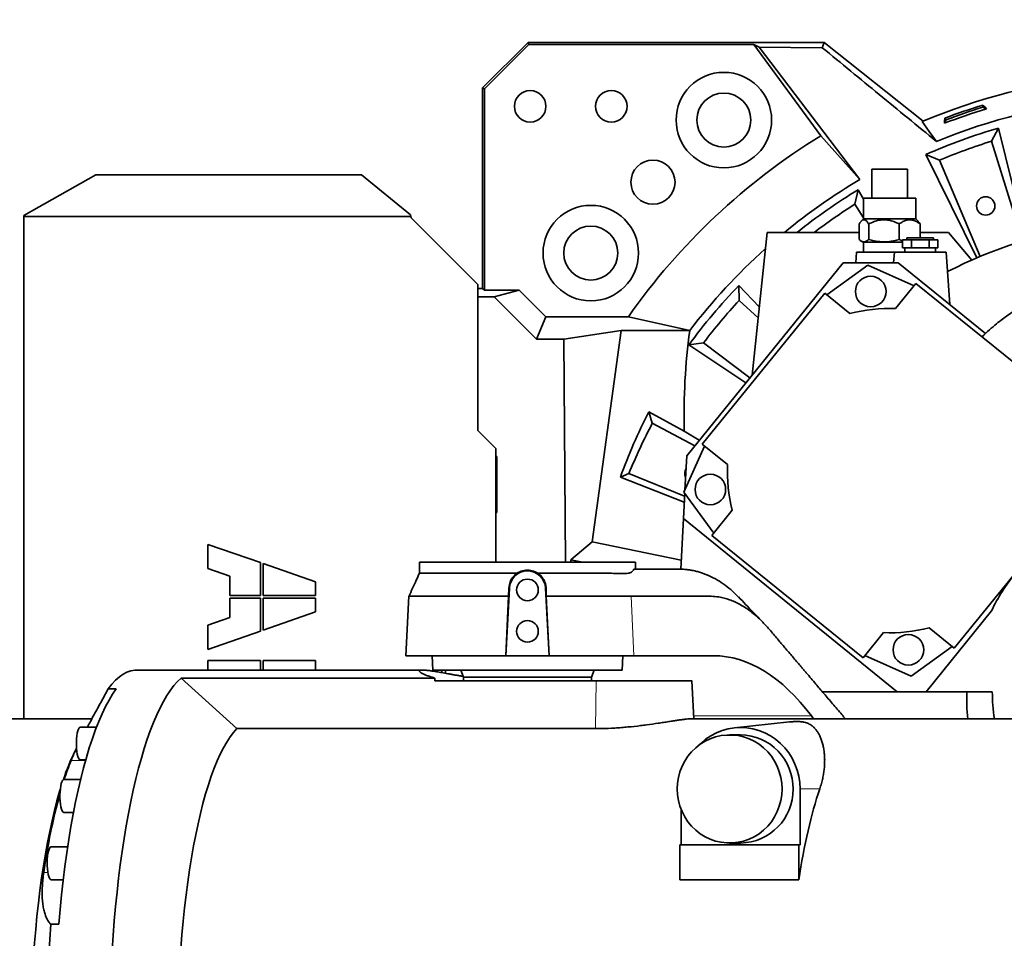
# Model space of a CAD drawing. Header units: millimetres. Extents: x 0 to 11920, y 0 to 8400.
# Tile 30 of 47: x 8048 to 8595, y 4996 to 5506. Entities that reach past the tile are written whole.
import ezdxf

# ---------------------------------------------------------------- set-up
doc = ezdxf.new("R2010")
doc.units = ezdxf.units.MM
doc.header["$LTSCALE"] = 20
doc.layers.add('THICK_LINE', color=7, linetype='Continuous')
doc.styles.add('SLDTEXTSTYLE0', font='TXT', dxfattribs={"width": 0.605})
doc.dimstyles.new('SLDDIMSTYLE0', dxfattribs={"dimtxt": 70, "dimasz": 70, "dimexe": 0, "dimexo": 0.0625, "dimgap": 17.5, "dimtad": 1, "dimdec": 4, "dimlfac": 20, "dimzin": 12, "dimdsep": 46, "dimtxsty": 'SLDTEXTSTYLE0', "dimsah": 1, "dimcen": 0.09, "dimadec": 1, "dimazin": 3, "dimtfac": 1, "dimtofl": 0, "dimtmove": 0, "dimatfit": 3, "dimfxl": 1, "dimfrac": 2, "dimtolj": 1, "dimtzin": 12, "dimarcsym": 0})

# ---------------------------------------------------------------- blocks, each defined once
blk = doc.blocks.new('_D')
at = {"layer": 'THICK_LINE'}
for p, q in [((6065.91, 5593.91), (5923.95, 5618.94)), ((10553.28, 5132.52), (11483.7, 5132.52))]:
    blk.add_line(p, q, dxfattribs=at)
blk.add_arc((8682.55, 5132.52), 2771.15, 360, 170, dxfattribs=at)
for points in [[(5953.49, 5613.73), (5976.34, 5680.65), (5956.69, 5684.37)], [(11453.7, 5132.52), (11462.82, 5202.64), (11442.82, 5202.39)]]:
    blk.add_solid(points, dxfattribs=at)
at = {"layer": 'THICK_LINE', "insert": (8832.85, 7991.69), "char_height": 70, "attachment_point": 1, "rotation": 355, "style": 'SLDTEXTSTYLE0'}
blk.add_mtext('170°', dxfattribs=at)
blk = doc.blocks.new('_D_1')
at = {"layer": 'THICK_LINE'}
for p, q in [((10553.28, 5132.52), (11483.72, 5132.52)), ((6065.91, 4671.14), (5923.93, 4646.11))]:
    blk.add_line(p, q, dxfattribs=at)
blk.add_arc((8682.55, 5132.52), 2771.17, 190, 360, dxfattribs=at)
for points in [[(11453.72, 5132.52), (11442.84, 5062.66), (11462.84, 5062.4)], [(5953.47, 4651.31), (5956.67, 4580.68), (5976.32, 4584.4)]]:
    blk.add_solid(points, dxfattribs=at)
at = {"layer": 'THICK_LINE', "insert": (8817.13, 2453.12), "char_height": 70, "attachment_point": 1, "rotation": 5, "style": 'SLDTEXTSTYLE0'}
blk.add_mtext('170°', dxfattribs=at)

msp = doc.modelspace()

# ---------------------------------------------------------------- linework, layer by layer
at = {"color": 7, "linetype": 'Continuous', "lineweight": 35}
for p, q in [((8330.3732067, 5492.943259), (8305.1277334, 5467.6977857)), ((8330.3732067, 5492.943259), (8330.8360757, 5491.8257944)), ((8494.6931211, 5492.943259), (8330.3732067, 5492.943259)), ((8493.6801101, 5490.0424408), (8494.6931211, 5492.943259)), ((8549.5885505, 5449.2774628), (8494.6931211, 5492.943259)), ((8330.8360757, 5491.8257944), (8306.245198, 5467.2349167)), ((8455.7638052, 5491.8257944), (8330.8360757, 5491.8257944)), ((8455.7638052, 5491.8257944), (8492.8352727, 5441.1783514)), ((8458.6698845, 5490.35153), (8455.7638052, 5491.8257944)), ((8514.4703951, 5416.8231043), (8458.6698845, 5490.35153)), ((8458.6698845, 5490.35153), (8493.6801101, 5490.0424408)), ((8306.245198, 5467.2349167), (8305.1277334, 5467.6977857)), ((8305.1277334, 5356.3384409), (8305.1277334, 5467.6977857)), ((8306.245198, 5467.2349167), (8306.245198, 5355.5004914)), ((8582.9282743, 5458.2032489), (8582.8350549, 5457.0260944)), ((8584.7750765, 5456.0756876), (8582.8350549, 5457.0260944)), ((8562.4450101, 5450.0450217), (8561.4946033, 5448.105)), ((8561.649866, 5450.9180214), (8562.4450101, 5450.0450217)), ((8591.5345122, 5445.4269237), (8587.6534786, 5438.130592)), ((8606.766293, 5383.1541994), (8591.5345122, 5445.4269237)), ((8514.4703951, 5416.8231043), (8492.8352727, 5441.1783514)), ((8604.85289, 5382.7394352), (8587.6534786, 5438.130592)), ((8551.1362391, 5430.7231548), (8558.7992749, 5427.6285207)), ((8551.1362391, 5430.7231548), (8579.4533792, 5373.3153975)), ((8558.7992749, 5427.6285207), (8581.2285107, 5374.1408644)), ((8521.1717826, 5422.5242098), (8521.1717826, 5406.5242098)), ((8521.1717826, 5422.5242098), (8534.0926008, 5422.5242098)), ((8534.0926008, 5422.5242098), (8540.9217826, 5422.5242098)), ((8540.9217826, 5406.5242098), (8540.9217826, 5422.5242098)), ((8090.5481029, 5419.4705303), (8050.5481029, 5396.8128356)), ((8237.963655, 5419.4705303), (8090.5481029, 5419.4705303)), ((8265.058877, 5397.2146828), (8237.963655, 5419.4705303)), ((8513.6504985, 5411.2093133), (8511.7901375, 5403.1571127)), ((8516.5467826, 5405.9288973), (8513.6504985, 5411.2093133)), ((8516.5467826, 5406.5242098), (8516.5467826, 5395.0242098)), ((8516.5467826, 5406.5242098), (8517.2537348, 5406.5242098)), ((8517.2537348, 5406.5242098), (8545.5467826, 5406.5242098)), ((8545.5467826, 5395.0242098), (8545.5467826, 5406.5242098)), ((8516.5467826, 5395.6182865), (8511.7901375, 5403.1571127)), ((8050.5481029, 5396.4109884), (8050.5481029, 5396.8128356)), ((8050.5481029, 5396.4109884), (8050.5481029, 5117.5242098)), ((8050.5481029, 5396.4109884), (8265.30349, 5396.4109884)), ((8265.058877, 5397.2146828), (8265.30349, 5396.4109884)), ((8302.5481029, 5358.5242098), (8265.5481029, 5395.5242098)), ((8516.5467826, 5395.0242098), (8515.2737693, 5393.7511964)), ((8516.5467826, 5395.0242098), (8545.5467826, 5395.0242098)), ((8546.8204886, 5393.7505038), (8545.5467826, 5395.0242098)), ((8514.1069671, 5383.5960066), (8514.1069671, 5392.2037017)), ((8519.4492577, 5383.5960066), (8519.4492577, 5392.2037017)), ((8536.3890732, 5383.5960066), (8536.3890732, 5392.2037017)), ((8547.9865981, 5384.5242098), (8547.9865981, 5392.2037017)), ((8454.6977007, 5308.3308194), (8463.0212614, 5387.5242098)), ((8514.1069671, 5387.5242098), (8463.0212614, 5387.5242098)), ((8536.3890732, 5383.5960066), (8538.231828, 5382.9175203)), ((8538.231828, 5383.3242098), (8538.231828, 5379.0242098)), ((8538.231828, 5383.3242098), (8543.1393053, 5383.3242098)), ((8540.5967826, 5384.5242098), (8540.5967826, 5383.3242098)), ((8540.5967826, 5384.5242098), (8548.0467826, 5384.5242098)), ((8543.1393053, 5383.3242098), (8543.1393053, 5379.0242098)), ((8543.1393053, 5383.3242098), (8552.9542599, 5383.3242098)), ((8563.7422808, 5387.5242098), (8547.9865981, 5387.5242098)), ((8548.0467826, 5384.5242098), (8555.4967826, 5384.5242098)), ((8552.9542599, 5383.3242098), (8552.9542599, 5379.0242098)), ((8552.9542599, 5383.3242098), (8557.8617372, 5383.3242098)), ((8555.4967826, 5383.3242098), (8555.4967826, 5384.5242098)), ((8557.8617372, 5379.0242098), (8557.8617372, 5383.3242098)), ((8563.7422808, 5387.5242098), (8576.6327848, 5372.1619052)), ((8515.2707294, 5382.7043151), (8516.4487064, 5382.0242098)), ((8516.4487064, 5382.0242098), (8517.1604403, 5382.0242098)), ((8516.5467826, 5382.0242098), (8516.5467826, 5376.5242098)), ((8517.1604403, 5382.0242098), (8538.231828, 5382.0242098)), ((8540.6855667, 5379.0242098), (8538.231828, 5379.0242098)), ((8539.5467826, 5379.0242098), (8539.5467826, 5376.5242098)), ((8543.1393053, 5379.0242098), (8540.6855667, 5379.0242098)), ((8548.0467826, 5379.0242098), (8543.1393053, 5379.0242098)), ((8552.9542599, 5379.0242098), (8548.0467826, 5379.0242098)), ((8555.4079985, 5379.0242098), (8552.9542599, 5379.0242098)), ((8557.8617372, 5379.0242098), (8555.4079985, 5379.0242098)), ((8556.5467826, 5376.5242098), (8556.5467826, 5379.0242098)), ((8512.6971485, 5376.5242098), (8512.2894519, 5370.6938756)), ((8533.6971485, 5376.5242098), (8512.6971485, 5376.5242098)), ((8533.6971485, 5376.5242098), (8533.2894519, 5370.6938756)), ((8562.3964167, 5376.5242098), (8533.6971485, 5376.5242098)), ((8564.4279962, 5347.471269), (8562.3964167, 5376.5242098)), ((8418.4167245, 5263.527545), (8505.1983079, 5370.6938756)), ((8519.011066, 5369.3403626), (8496.2928985, 5352.8346478)), ((8505.1983079, 5370.6938756), (8535.7504653, 5370.6938756)), ((8544.6645181, 5357.9187099), (8519.011066, 5369.3403626)), ((8535.7504653, 5370.6938756), (8584.3069915, 5331.373576)), ((8302.5481029, 5277.5242098), (8302.5481029, 5358.5242098)), ((8302.5481029, 5356.3384409), (8305.1277334, 5356.3384409)), ((8306.245198, 5355.5004914), (8305.1277334, 5356.3384409)), ((8447.2764874, 5357.9997737), (8447.5635796, 5349.7404484)), ((8458.667251, 5346.098568), (8447.2764874, 5357.9997737)), ((8545.6762734, 5359.1681237), (8534.3485064, 5345.1794964)), ((8629.6080372, 5291.2015215), (8545.6762734, 5359.1681237)), ((8311.5100668, 5351.7559046), (8302.5481029, 5351.7559046)), ((8306.245198, 5355.5004914), (8325.4585346, 5355.5004914)), ((8311.5100668, 5351.7559046), (8325.4585346, 5355.5004914)), ((8335.0536381, 5328.2123333), (8311.5100668, 5351.7559046)), ((8325.4585346, 5355.5004914), (8340.2358138, 5340.7232122)), ((8495.0434847, 5353.8464032), (8427.0768825, 5269.9146393)), ((8509.032112, 5342.5186361), (8495.0434847, 5353.8464032)), ((8458.0328604, 5340.0627447), (8447.5635796, 5349.7404484)), ((8335.0536381, 5328.2123333), (8340.2358138, 5340.7232122)), ((8340.2358138, 5340.7232122), (8386.0488712, 5340.7232122)), ((8420.1057731, 5333.0242098), (8386.0488712, 5340.7232122)), ((8350.2961071, 5328.2123333), (8382.0172376, 5333.0242098)), ((8365.961846, 5215.748731), (8382.0172376, 5333.0242098)), ((8420.1057731, 5333.0242098), (8382.0172376, 5333.0242098)), ((8350.2961071, 5328.2123333), (8335.0536381, 5328.2123333)), ((8351.1681009, 5204.5242098), (8350.2961071, 5328.2123333)), ((8419.6424411, 5325.0667998), (8427.8261418, 5326.218286)), ((8419.6424411, 5325.0667998), (8451.1860858, 5303.9943361)), ((8427.8261418, 5326.218286), (8453.4216406, 5306.7550164)), ((8397.3858888, 5287.9318496), (8399.3507386, 5281.5208563)), ((8397.3858888, 5287.9318496), (8417.0579321, 5277.2110307)), ((8422.9380809, 5269.1109552), (8399.3507386, 5281.5208563)), ((8312.5481029, 5267.5242098), (8302.5481029, 5277.5242098)), ((8425.3982364, 5272.1489943), (8417.0579321, 5277.2110307)), ((8428.3262963, 5268.902884), (8416.9046435, 5243.2494319)), ((8427.0768825, 5269.9146393), (8441.0655098, 5258.5868723)), ((8312.5481029, 5204.5242098), (8312.5481029, 5267.5242098)), ((8312.5481029, 5262.5255301), (8313.0708604, 5263.0482876)), ((8312.5481029, 5263.0482876), (8313.0708604, 5263.0482876)), ((8313.0708604, 5263.0482876), (8313.0708604, 5232.000132)), ((8417.4139431, 5244.3933376), (8418.4167245, 5263.527545)), ((8381.6335657, 5251.6882381), (8386.3738213, 5253.6917673)), ((8386.3738213, 5253.6917673), (8417.2394754, 5241.0642949)), ((8417.0609879, 5237.6585498), (8381.6335657, 5251.6882381)), ((8416.5862154, 5228.5993512), (8417.3237613, 5242.6725658)), ((8416.9046435, 5243.2494319), (8433.4103584, 5220.5312644)), ((8566.9631555, 5156.6369689), (8634.9297578, 5240.5687328)), ((8312.5481029, 5232.5228895), (8313.0708604, 5232.000132)), ((8313.0708604, 5232.000132), (8312.5481029, 5232.000132)), ((8443.72637, 5233.2704779), (8432.398603, 5219.2818506)), ((8416.5862154, 5228.5993512), (8415.1140075, 5200.5079514)), ((8535.2291344, 5132.5242098), (8416.5862154, 5228.5993512)), ((8432.398603, 5219.2818506), (8516.3303668, 5151.3152484)), ((8152.7117826, 5214.3342098), (8152.7117826, 5200.8342098)), ((8181.8042826, 5204.1649988), (8152.7117826, 5214.3342098)), ((8354.0467826, 5205.6790221), (8365.961846, 5215.748731)), ((8415.3779182, 5205.5436676), (8365.961846, 5215.748731)), ((8181.8042826, 5185.9167098), (8181.8042826, 5204.1649988)), ((8183.2892826, 5203.6459208), (8183.2892826, 5185.9167098)), ((8212.3817826, 5193.4767098), (8183.2892826, 5203.6459208)), ((8270.0439964, 5204.5242098), (8270.0439964, 5198.2638587)), ((8270.0439964, 5204.5242098), (8330.0467826, 5204.5242098)), ((8330.0467826, 5204.5242098), (8390.0495688, 5204.5242098)), ((8354.0467826, 5205.6790221), (8354.054924, 5204.5242098)), ((8360.5960488, 5204.5242098), (8354.0467826, 5205.6790221)), ((8390.0495688, 5200.5242098), (8390.0495688, 5204.5242098)), ((8152.7117826, 5200.8342098), (8164.8617826, 5196.5872075)), ((8411.7565565, 5200.5242098), (8409.5135271, 5200.5242098)), ((8414.624291, 5200.5242098), (8411.7565565, 5200.5242098)), ((8414.6643638, 5200.5242098), (8414.624291, 5200.5242098)), ((8164.8617826, 5196.5872075), (8164.8617826, 5185.9167098)), ((8212.3817826, 5185.9167098), (8212.3817826, 5193.4767098)), ((8320.0039049, 5190.0505347), (8318.0372336, 5152.5242098)), ((8319.6066697, 5185.5242097), (8319.7346419, 5190.0646462)), ((8342.0563316, 5152.5242098), (8340.0896603, 5190.0505347)), ((8340.3589501, 5190.0646476), (8340.4867882, 5185.5242099)), ((8164.8617826, 5185.9167098), (8181.8042826, 5185.9167098)), ((8164.8617826, 5184.4317098), (8164.8617826, 5173.7612121)), ((8181.8042826, 5184.4317098), (8164.8617826, 5184.4317098)), ((8181.8042826, 5166.1834208), (8181.8042826, 5184.4317098)), ((8183.2892826, 5185.9167098), (8212.3817826, 5185.9167098)), ((8183.2892826, 5184.4317098), (8183.2892826, 5166.7024988)), ((8212.3817826, 5184.4317098), (8183.2892826, 5184.4317098)), ((8212.3817826, 5176.8717098), (8212.3817826, 5184.4317098)), ((8264.2656923, 5185.6201197), (8262.5312092, 5152.5242098)), ((8319.6065546, 5185.5202032), (8317.9545185, 5152.5242098)), ((8342.1390467, 5152.5242098), (8340.4869538, 5185.5213389)), ((8388.7365418, 5185.5242182), (8387.584599, 5185.5245964)), ((8183.2892826, 5166.7024988), (8212.3817826, 5176.8717098)), ((8587.5953112, 5177.3485121), (8551.2973069, 5132.5242098)), ((8164.8617826, 5173.7612121), (8152.7117826, 5169.5142098)), ((8152.7117826, 5169.5142098), (8152.7117826, 5156.0142098)), ((8152.7117826, 5156.0142098), (8181.8042826, 5166.1834208)), ((8516.3303668, 5151.3152484), (8527.6581339, 5165.3038757)), ((8552.9745282, 5167.964736), (8566.9631555, 5156.6369689)), ((8542.9955743, 5141.1430095), (8565.7137417, 5157.6487243)), ((8181.8042826, 5149.8042098), (8152.7117826, 5149.8042098)), ((8152.7117826, 5149.8042098), (8152.7117826, 5144.5242098)), ((8181.8042826, 5144.5242098), (8181.8042826, 5149.8042098)), ((8212.3817826, 5149.8042098), (8183.2892826, 5149.8042098)), ((8183.2892826, 5149.8042098), (8183.2892826, 5144.5242098)), ((8212.3817826, 5144.5242098), (8212.3817826, 5149.8042098)), ((8262.5312092, 5152.5242098), (8317.9545185, 5152.5242098)), ((8277.1275204, 5152.5242098), (8277.5467826, 5144.5242098)), ((8317.9545185, 5152.5242098), (8318.0372336, 5152.5242098)), ((8318.0372336, 5152.5242098), (8342.0563316, 5152.5242098)), ((8342.0563316, 5152.5242098), (8342.1390467, 5152.5242098)), ((8342.1390467, 5152.5242098), (8389.0972336, 5152.5242098)), ((8382.5467826, 5144.5242098), (8382.9660448, 5152.5242098)), ((8389.0972336, 5152.5242098), (8433.2935135, 5152.5242098)), ((8517.3421222, 5152.5646622), (8542.9955743, 5141.1430095)), ((8271.8544374, 5144.5242098), (8113.1230773, 5144.5242098)), ((8382.5467826, 5144.5242098), (8277.5467826, 5144.5242098)), ((8282.5467826, 5144.5242098), (8282.5467826, 5143.1226851)), ((8284.5467826, 5144.5242098), (8284.5467826, 5142.7664903)), ((8293.0909017, 5144.5242098), (8294.5467826, 5140.5242098)), ((8365.5467826, 5140.5242098), (8367.0026635, 5144.5242098)), ((8278.6165112, 5140.0924365), (8137.8421343, 5140.0924365)), ((8137.8421343, 5140.0924365), (8168.6918997, 5112.0396935)), ((8278.6766332, 5138.5242098), (8368.1668122, 5138.5242098)), ((8294.5467826, 5140.5242098), (8294.5467826, 5138.5242098)), ((8365.5467826, 5140.5242098), (8294.5467826, 5140.5242098)), ((8365.5467826, 5138.5242098), (8365.5467826, 5140.5242098)), ((8422.4417322, 5117.5242098), (8421.341078, 5138.5260288)), ((8097.3114359, 5134.0322326), (8101.772849, 5134.0322326)), ((8493.7353284, 5132.5242098), (8535.2291344, 5132.5242098)), ((8551.2973069, 5132.5242098), (8535.2291344, 5132.5242098)), ((8551.2973069, 5132.5242098), (8588.0467826, 5132.5242098)), ((8088.2991605, 5117.5242098), (7905.4576833, 5117.5242098)), ((8656.9323948, 5117.5242098), (8421.1105003, 5117.5242098)), ((8475.4001477, 5115.7138192), (8444.8969167, 5112.4170732)), ((8487.6222456, 5119.096104), (8488.7924192, 5117.5242098)), ((8090.862487, 5112.891808), (8081.8856509, 5112.891808)), ((8168.6918997, 5112.0396935), (8367.8286781, 5112.0396935)), ((8448.3426139, 5108.5242098), (8442.2522789, 5108.5242098)), ((8079.7544141, 5101.127539), (8079.0327745, 5099.6962421)), ((8081.8856509, 5094.621808), (8084.8372492, 5094.621808)), ((8081.9989596, 5083.7772652), (8072.7858391, 5083.7772652)), ((8481.3944672, 5078.5242098), (8481.3944672, 5047.5242098)), ((8415.2907606, 5047.5242098), (8415.2907606, 5067.2453092)), ((8072.7858391, 5065.5072652), (8078.0685469, 5065.5072652)), ((8074.8348956, 5046.4237706), (8065.6931463, 5046.4237706)), ((8414.6361114, 5047.5242098), (8414.6361114, 5028.0563269)), ((8480.587436, 5047.5242098), (8414.6361114, 5047.5242098)), ((8442.2522789, 5048.5242098), (8448.3426139, 5048.5242098)), ((8480.587436, 5028.0563269), (8480.587436, 5047.5242098)), ((8481.3944672, 5047.5242098), (8480.587436, 5047.5242098)), ((8065.6931463, 5028.1537706), (8072.3992665, 5028.1537706)), ((8480.587436, 5028.0563269), (8414.6361114, 5028.0563269)), ((8069.9561162, 5003.4288553), (8065.4947031, 5003.4288553))]:
    msp.add_line(p, q, dxfattribs=at)
at = {"color": 8, "linetype": 'Continuous', "lineweight": 18}
for p, q in [((8320.0039049, 5190.0505347), (8319.7346419, 5190.0646462)), ((8340.0896603, 5190.0505347), (8340.3589501, 5190.0646476)), ((8389.0972336, 5152.5242098), (8387.5846077, 5185.5244072)), ((8368.1668122, 5138.5242098), (8367.8286781, 5112.0396935)), ((8422.3593531, 5119.096104), (8487.6222456, 5119.096104)), ((8076.7291174, 5094.2876717), (8084.7429609, 5094.2876717)), ((8492.278835, 5078.5242098), (8481.3944672, 5078.5242098)), ((8061.5980752, 5032.1767935), (8063.8488156, 5032.1767935))]:
    msp.add_line(p, q, dxfattribs=at)
at = {"color": 7, "linetype": 'Continuous', "lineweight": 35, "flags": 128}
for points in [[(8582.9282743, 5458.2032489), (8583.8510438, 5457.1397727), (8584.7750765, 5456.0756876)], [(8549.1482142, 5449.09227), (8553.0884597, 5443.5456963), (8557.0254895, 5438.0073328)], [(8561.4946033, 5448.105), (8561.5725471, 5449.5121384), (8561.649866, 5450.9180214)], [(8113.1230773, 5144.5242098), (8112.0507808, 5144.4771793), (8109.908146, 5144.1010639), (8107.7713825, 5143.3495202), (8105.6443923, 5142.2239204), (8103.5310598, 5140.7263203), (8101.4352445, 5138.8594547), (8099.3607737, 5136.626733), (8097.3114359, 5134.0322326)], [(8137.8421343, 5140.0924365), (8135.823377, 5138.1656598), (8133.825723, 5135.8983584), (8131.8525796, 5133.2943998), (8129.9073123, 5130.3582253), (8127.9932392, 5127.0948431), (8126.113625, 5123.5098196), (8124.2716759, 5119.6092697), (8122.4705334, 5115.3998463), (8120.71327, 5110.8887296), (8119.0028828, 5106.083614), (8117.3422892, 5100.9926954), (8115.7343217, 5095.6246575), (8114.181723, 5089.9886562), (8112.6871413, 5084.094305), (8111.2531259, 5077.9516576), (8109.8821227, 5071.5711914), (8108.5764703, 5064.9637895), (8107.3383956, 5058.140722), (8106.1700105, 5051.1136269), (8105.0733079, 5043.8944901), (8104.0501582, 5036.4956253), (8103.1023068, 5028.9296525), (8102.2313704, 5021.2094768), (8101.4388344, 5013.3482664), (8100.7260508, 5005.35943), (8100.0942352, 4997.2565941), (8099.5444654, 4989.0535795)], [(8069.9561162, 5003.4288553), (8070.6666516, 5011.6307326), (8071.4609678, 5019.7020642), (8072.3376465, 5027.6284371), (8073.2951221, 5035.3956973), (8074.3316849, 5042.9899747), (8075.4454839, 5050.3977084), (8076.6345302, 5057.6056705), (8077.8967006, 5064.6009896), (8079.2297411, 5071.3711745), (8080.6312714, 5077.9041354), (8082.0987889, 5084.1882067), (8083.6296728, 5090.2121669), (8085.2211897, 5095.965259), (8086.8704974, 5101.4372098), (8088.5746509, 5106.6182481), (8090.330607, 5111.4991221), (8092.1352302, 5116.0711162), (8093.985298, 5120.326066), (8095.8775066, 5124.2563736), (8097.8084773, 5127.8550207), (8099.7747618, 5131.1155811), (8101.772849, 5134.0322326)], [(8081.8856509, 5112.891808), (8081.6379565, 5112.835048), (8081.2112579, 5112.4622537), (8080.8104758, 5111.7549141), (8080.4510121, 5110.7402117), (8080.1466807, 5109.457141), (8079.909177, 5107.9550098), (8079.747628, 5106.2915439), (8079.6682421, 5104.5306696), (8079.67407, 5102.7400563), (8079.7648877, 5100.9885161), (8079.9372051, 5099.3433599), (8080.1844002, 5097.86781), (8080.4969734, 5096.6185709), (8080.8629127, 5095.6436504)], [(8168.6918997, 5112.0396935), (8166.8081201, 5109.894616), (8164.9496547, 5107.4051215), (8163.1202386, 5104.5762134), (8161.3235486, 5101.4135771), (8159.5631955, 5097.9235689), (8157.8427174, 5094.1132029), (8156.1655719, 5089.9901372), (8154.5351299, 5085.5626581), (8152.9546681, 5080.8396639), (8151.4273628, 5075.8306469), (8149.9562838, 5070.545674), (8148.5443874, 5064.9953669), (8147.1945114, 5059.1908805), (8145.9093686, 5053.1438805), (8144.6915419, 5046.8665201), (8143.543479, 5040.3714153), (8142.467487, 5033.6716201), (8141.4657286, 5026.7805993), (8140.5402171, 5019.7122026), (8139.6928125, 5012.4806358), (8138.9252179, 5005.1004328), (8138.238976, 4997.5864261), (8137.6354661, 4989.9537174)], [(8425.1148336, 5102.7683514), (8426.2266073, 5103.8495137), (8428.915222, 5106.0943422), (8431.8166873, 5108.0371065), (8434.8992141, 5109.6565214), (8438.1290296, 5110.9348442), (8441.4707472, 5111.8580693), (8444.8877545, 5112.4160817), (8448.3426139, 5112.6027676), (8451.7974734, 5112.4160817), (8455.2144806, 5111.8580693), (8458.5561983, 5110.9348442), (8461.7860138, 5109.6565214), (8464.8685406, 5108.0371065), (8467.7700058, 5106.0943422), (8470.4586206, 5103.8495137), (8472.9049277, 5101.3272158), (8475.0821249, 5098.5550835), (8476.9663585, 5095.5634887), (8478.5369844, 5092.385208), (8479.7767944, 5089.0550633), (8480.6722049, 5085.6095404), (8481.2134057, 5082.0863891), (8481.3944672, 5078.5242098)], [(8471.3484515, 5078.5242098), (8471.1778885, 5081.7677803), (8470.6681992, 5084.973323), (8469.8253592, 5088.1032557), (8468.65925, 5091.1208828), (8467.1835432, 5093.9908255), (8465.4155402, 5096.6794362), (8463.3759691, 5099.1551936), (8461.088742, 5101.3890714), (8458.5806746, 5103.3548797), (8455.8811718, 5105.0295711), (8453.0218826, 5106.3935114), (8450.0363296, 5107.4307096), (8446.9595158, 5108.1290055), (8443.8275139, 5108.4802122), (8440.6770439, 5108.4802122), (8437.545042, 5108.1290055), (8434.4682282, 5107.4307096), (8431.4826753, 5106.3935114), (8428.6233861, 5105.0295711), (8425.9238832, 5103.3548797), (8423.4158158, 5101.3890714), (8421.1285888, 5099.1551936), (8419.0890177, 5096.6794362), (8417.3210146, 5093.9908255), (8415.8453079, 5091.1208828), (8414.6791987, 5088.1032557), (8413.8363587, 5084.973323), (8413.3266693, 5081.7677803), (8413.1561063, 5078.5242098), (8413.3266693, 5075.2806392), (8413.8363587, 5072.0750966), (8414.6791987, 5068.9451639), (8415.8453079, 5065.9275367), (8417.3210146, 5063.0575941), (8419.0890177, 5060.3689833), (8421.1285888, 5057.893226), (8423.4158158, 5055.6593481), (8425.9238832, 5053.6935398), (8428.6233861, 5052.0188485), (8431.4826753, 5050.6549082), (8434.4682282, 5049.61771), (8437.545042, 5048.9194141), (8440.6770439, 5048.5682074), (8443.8275139, 5048.5682074), (8446.9595158, 5048.9194141), (8450.0363296, 5049.61771), (8453.0218826, 5050.6549082), (8455.8811718, 5052.0188485), (8458.5806746, 5053.6935398), (8461.088742, 5055.6593481), (8463.3759691, 5057.893226), (8465.4155402, 5060.3689833), (8467.1835432, 5063.0575941), (8468.65925, 5065.9275367), (8469.8253592, 5068.9451639), (8470.6681992, 5072.0750966), (8471.1778885, 5075.2806392), (8471.3484515, 5078.5242098)], [(8072.7858391, 5083.7772652), (8072.4925154, 5083.6975663), (8072.0677837, 5083.2886719), (8071.6706465, 5082.547501), (8071.3163655, 5081.5025363), (8071.0185555, 5080.1939352), (8070.7886613, 5078.6719865), (8070.6355175, 5076.9951779), (8070.5650093, 5075.2279482), (8070.5798464, 5073.438211), (8070.6794585, 5071.694745), (8070.8600177, 5070.0645505), (8071.1145851, 5068.610275), (8071.4333779, 5067.3878055), (8071.804145, 5066.4441208), (8072.212638, 5065.8154862), (8072.6431589, 5065.5260598), (8072.7858391, 5065.5072652)], [(8070.7377757, 5078.2158058), (8070.387039, 5077.049968), (8068.9213391, 5071.899871), (8067.5125705, 5066.4886849), (8066.1634907, 5060.8270024), (8064.8767408, 5054.9259064), (8063.6548395, 5048.7969486), (8062.5001789, 5042.4521267), (8061.4150192, 5035.9038611), (8060.4014846, 5029.1649702), (8059.4615592, 5022.2486458), (8058.597083, 5015.1684269), (8057.8097482, 5007.9381733), (8057.1010961, 5000.5720386), (8056.4725138, 4993.0844424), (8055.9252318, 4985.490042), (8055.4603215, 4977.8037037), (8055.078693, 4970.040474), (8054.7810934, 4962.2155497), (8054.5681051, 4954.3442485), (8054.4401451, 4946.4419789), (8054.3974639, 4938.5242098)], [(8065.6931463, 5046.4237706), (8065.3585477, 5046.3199263), (8064.9357567, 5045.8784421), (8064.5420717, 5045.1068617), (8064.1926218, 5044.0348364), (8063.9008363, 5042.7035636), (8063.6779282, 5041.1642034), (8063.5324639, 5039.4759124), (8063.4700333, 5037.7035708), (8063.4930358, 5035.9152887), (8063.6005872, 5034.1797887)], [(8063.6005872, 5034.1797887), (8063.7885546, 5032.5637651), (8064.0497143, 5031.1293209), (8064.3740302, 5029.9315808), (8064.749039, 5029.0165734), (8065.1603293, 5028.419462), (8065.5920954, 5028.1631931), (8065.6931463, 5028.1537706)], [(8065.4947031, 5003.4288553), (8064.862648, 4995.0166012), (8064.3187271, 4986.5011797), (8063.8639337, 4977.8981417), (8063.4990982, 4969.2231983), (8063.224887, 4960.4921917), (8063.0418009, 4951.7210668), (8062.9501741, 4942.9258416), (8062.9501741, 4934.122578), (8063.0418009, 4925.3273527), (8063.224887, 4916.5562279), (8063.4990982, 4907.8252213), (8063.8639337, 4899.1502779), (8064.3187271, 4890.5472399), (8064.862648, 4882.0318183), (8065.4947031, 4873.6195643)]]:
    msp.add_lwpolyline(points, dxfattribs=at)
at = {"color": 7, "linetype": 'Continuous', "lineweight": 35}
for centre, radius in [((8439.042211, 5449.8655459), 26.5), ((8331.5467826, 5457.5242098), 8.75), ((8376.5467826, 5457.5242098), 8.75), ((8439.042211, 5449.8655459), 15), ((8399.7040701, 5415.3669223), 12.25), ((8584.3870015, 5402.215992), 5.1), ((8365.2054465, 5376.0287814), 26.5), ((8365.2054465, 5376.0287814), 15), ((8520.550574, 5354.6929218), 8.5), ((8431.5520843, 5244.78894), 8.5), ((8330.0467826, 5189.0242098), 6), ((8330.0467826, 5166.0242098), 6), ((8541.4560662, 5155.7904503), 8.5)]:
    msp.add_circle(centre, radius, dxfattribs=at)
for centre, radius, start, end in [((8682.5467826, 5132.5242098), 343.5265853, 79.258358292, 112.850063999), ((8682.5467826, 5132.5242098), 330.2658527, 78.826146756, 112.337484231), ((8682.5467826, 5132.5242098), 338.00128, 106.813916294, 110.986083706), ((8682.5467826, 5132.5242098), 340.5740503, 107.007792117, 110.792207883), ((8682.5467826, 5132.5242098), 339.4759222, 107.080950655, 110.719049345), ((8682.5467826, 5132.5242098), 325.8701302, 106.217834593, 113.782165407), ((8682.5467826, 5132.5242098), 362.2952333, 121.576591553, 144.923706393), ((8682.5467826, 5132.5242098), 320, 107.25, 112.75), ((8682.5467826, 5132.5242098), 330.2658527, 120.591412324, 129.456682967), ((8682.5467826, 5132.5242098), 325.8701302, 121.217834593, 128.508083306), ((8682.5467826, 5132.5242098), 320, 122.25, 127.167285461), ((8682.5467826, 5132.5242098), 262, 80.246373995, 117.110647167), ((8682.5467826, 5132.5242098), 330.2658527, 131.881478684, 142.62085225), ((8682.5467826, 5132.5242098), 325.8701302, 136.217834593, 143.782165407), ((8682.5467826, 5132.5242098), 320, 137.25, 142.75), ((8531.0033201, 5255.241686), 90, 87.869897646, 104.130102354), ((8682.5467826, 5132.5242098), 320, 152.25, 157.75), ((8531.0033201, 5255.241686), 90, 177.869897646, 194.130102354), ((8422.4364477, 5253.8156509), 5.1, 149.46936904, 204.53063096), ((8330.0467826, 5189.5242098), 10.05666, 3, 177), ((8682.5467826, 5132.5242098), 105, 141, 154.729132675), ((8531.0033201, 5255.241686), 90, 267.869897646, 284.130102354), ((8682.5467826, 5132.5242098), 94.5, 180, 189.133197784), ((8447.93311, 5079.0172555), 29.5097957, 359.042665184, 89.204887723), ((8190.3502038, 5044.8626074), 124.0898769, 153.775694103, 161.761998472), ((8224.5364915, 5034.9253372), 159.2824742, 158.118639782, 162.139533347), ((8082.1511327, 5095.9102611), 1.3155197, 191.692888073, 258.357321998), ((8447.8671888, 5078.0950991), 29.5747109, 270.921091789, 0.831355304), ((8405.2870913, 4984.5483602), 346.9734967, 164.716066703, 172.110199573)]:
    msp.add_arc(centre, radius, start, end, dxfattribs=at)
for centre, major_axis, ratio, start_param, end_param in [((8682.5467826, 5285.8962775), (0, 306.6983704), 0.8659823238, 1.4165229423, 1.5991186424), ((8682.5467826, 5142.3297975), (0, 320.30138), 0.999531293, 1.0988976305, 1.2223652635), ((8267.3889029, 5002.5242098), (9.8906175, 149.9517985), 0.3844434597, 0.0026008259, 0.0253519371), ((8442.2816107, 5002.5242098), (-12.9305036, 149.8304183), 0.5514573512, 5.5549515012, 6.2356299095), ((8330.0467826, 5951.0407457), (14.6546561, 1144.867959), 0.0508205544, 2.3585811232, 2.3605235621), ((8682.5467826, 5128.0400365), (0, 108.7662599), 0.9991497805, 1.529557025, 1.6676303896), ((8522.2840485, 4938.5242098), (0, 179), 0.269010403, 0.6727308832, 1.0469903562)]:
    msp.add_ellipse(centre, major_axis=major_axis, ratio=ratio, start_param=start_param, end_param=end_param, dxfattribs=at)
for points, knots in [([(8493.6801101, 5490.0424408), (8504.2044654, 5481.3924347), (8525.2538737, 5464.091849), (8546.4347169, 5446.7023636), (8557.0254895, 5438.0073328)], [0, 0, 0, 0, 0.499983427, 1, 1, 1, 1]), ([(8265.5481029, 5395.5242098), (8265.5064286, 5395.6725978), (8265.4235185, 5395.9678122), (8265.3433581, 5396.2637849), (8265.30349, 5396.4109884)], [0, 0, 0, 0, 0.5026451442, 1, 1, 1, 1]), ([(8519.4492577, 5392.2037017), (8519.3042392, 5392.4306419), (8519.0137262, 5392.8852671), (8518.5871241, 5393.4343296), (8518.1741986, 5393.8722086), (8517.7745772, 5394.1980977), (8517.3643368, 5394.4240454), (8516.9692814, 5394.5288134), (8516.5946022, 5394.5268403), (8516.2415492, 5394.4379953), (8515.8883275, 5394.2631543), (8515.5304436, 5394.0018901), (8515.1708289, 5393.6579551), (8514.8102395, 5393.2347618), (8514.4547607, 5392.7518053), (8514.2229821, 5392.3865349), (8514.1069671, 5392.2037017)], [0, 0, 0, 0, 0.0865391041, 0.1733622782, 0.2464865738, 0.3199429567, 0.3946590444, 0.4699169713, 0.5327176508, 0.5958780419, 0.6600891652, 0.724620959, 0.7929281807, 0.8614903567, 0.9306701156, 1, 1, 1, 1]), ([(8536.3890732, 5392.2037017), (8535.3933355, 5392.6768846), (8533.5276731, 5393.5634631), (8530.60292, 5394.3527553), (8527.7909852, 5394.6204586), (8525.0499715, 5394.3075874), (8522.2533916, 5393.5362), (8520.4450164, 5392.676877), (8519.4492577, 5392.2037017)], [0, 0, 0, 0, 0.1859920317, 0.348483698, 0.5106780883, 0.6622240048, 0.8140079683, 1, 1, 1, 1]), ([(8547.9865981, 5392.2037017), (8547.3048851, 5392.6768846), (8546.0275945, 5393.5634631), (8544.0252175, 5394.3527553), (8542.1000794, 5394.6204586), (8540.2234962, 5394.3075874), (8538.3088705, 5393.5362), (8537.0708006, 5392.676877), (8536.3890732, 5392.2037017)], [0, 0, 0, 0, 0.1859920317, 0.348483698, 0.5106780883, 0.6622240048, 0.8140079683, 1, 1, 1, 1]), ([(8546.8155708, 5393.745586), (8546.9103651, 5393.6496904), (8547.1588405, 5393.3983283), (8547.5503341, 5392.8837862), (8547.8409967, 5392.4306773), (8547.9865981, 5392.2037017)], [0, 0, 0, 0, 0.2353801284, 0.6169795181, 1, 1, 1, 1]), ([(8514.1069671, 5383.5960066), (8514.3329012, 5383.3960349), (8514.7856108, 5382.9953467), (8515.4579432, 5382.5763254), (8516.1193516, 5382.3159631), (8516.7703134, 5382.2273636), (8517.4281151, 5382.3122131), (8518.0979705, 5382.575741), (8518.773967, 5382.9982263), (8519.2238467, 5383.3964684), (8519.4492577, 5383.5960066)], [0, 0, 0, 0, 0.1295252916, 0.2595329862, 0.3783284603, 0.4978108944, 0.6195592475, 0.7420870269, 0.8707734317, 1, 1, 1, 1]), ([(8519.4492577, 5383.5960066), (8520.4528906, 5383.3216354), (8522.8281286, 5382.6722977), (8526.6923266, 5382.184989), (8530.3579442, 5382.3025736), (8533.5932435, 5382.8334847), (8535.3852653, 5383.3222326), (8536.3890732, 5383.5960066)], [0, 0, 0, 0, 0.1812398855, 0.4289296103, 0.6764462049, 0.8187601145, 1, 1, 1, 1]), ([(8689.3766163, 5266.0219037), (8689.0522043, 5266.8751165), (8687.6678869, 5270.5159098), (8685.2414827, 5277.1394927), (8682.2250314, 5285.2887088), (8679.3178074, 5293.0982903), (8676.4976128, 5300.5770225), (8673.5294615, 5308.2717211), (8670.4454294, 5316.1268898), (8667.5649755, 5322.8097974), (8664.9251353, 5327.9678446), (8662.7349802, 5331.7400438), (8660.6130367, 5334.9447483), (8658.8292891, 5337.3228518), (8657.3961993, 5339.0552153), (8656.3021843, 5340.2885326), (8655.3124816, 5341.3361479), (8654.3618299, 5342.2877123), (8653.1991817, 5343.3882449), (8651.5614067, 5344.8205431), (8649.278066, 5346.5868494), (8646.5622056, 5348.3583629), (8643.3022467, 5350.0910279), (8639.774048, 5351.5149659), (8635.7846804, 5352.6067988), (8631.5291243, 5353.2581577), (8626.8791585, 5353.3752249), (8622.1571107, 5352.8956953), (8617.9810246, 5352.003832), (8614.4651476, 5350.9395059), (8611.6581081, 5349.8943529), (8609.3623322, 5348.9084032), (8607.5645554, 5348.0576321), (8606.0529983, 5347.292391), (8604.4361849, 5346.4271695), (8602.3878699, 5345.2595296), (8599.7399624, 5343.6295233), (8596.77983, 5341.6479729), (8593.5721128, 5339.3151721), (8590.1558538, 5336.6164388), (8586.3526293, 5333.3075292), (8583.6868782, 5330.8807442), (8582.3060623, 5329.514839), (8582.3010965, 5329.5099268)], [0, 0, 0, 0, 0.0179398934, 0.0765523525, 0.1345018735, 0.1817651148, 0.2300514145, 0.2790416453, 0.3283803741, 0.3769431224, 0.4063934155, 0.4345620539, 0.4590519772, 0.479828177, 0.491767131, 0.5022603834, 0.511366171, 0.5191334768, 0.5275326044, 0.5408596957, 0.5590832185, 0.5806074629, 0.6006344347, 0.6273332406, 0.6508574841, 0.6767222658, 0.7060167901, 0.7348797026, 0.7616846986, 0.7817607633, 0.7995675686, 0.8140053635, 0.8250525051, 0.8338451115, 0.843138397, 0.8565506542, 0.8741320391, 0.8959266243, 0.9165410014, 0.9404339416, 0.9682716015, 0.9998858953, 1, 1, 1, 1]), ([(8270.0419407, 5198.2749349), (8269.4766064, 5197.0057368), (8267.5628425, 5192.7092607), (8265.5990543, 5188.4372942), (8264.2153779, 5185.4272855)], [0, 0, 0, 0, 0.295404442, 1, 1, 1, 1]), ([(8324.2323193, 5198.2560015), (8323.2292964, 5198.2556557), (8320.57986, 5198.2547422), (8316.3195843, 5198.2529184), (8311.4697587, 5198.2497661), (8306.6947487, 5198.252848), (8302.0992689, 5198.2579801), (8297.7352103, 5198.2561349), (8293.6069287, 5198.2558995), (8289.6894355, 5198.2568235), (8286.072767, 5198.2567946), (8282.793933, 5198.2604877), (8279.852275, 5198.2620258), (8277.2341222, 5198.2564497), (8275.0038361, 5198.254984), (8273.1805029, 5198.2571543), (8271.754865, 5198.26057), (8270.7398691, 5198.2675551), (8270.1406801, 5198.2680365), (8270.0898419, 5198.265211), (8270.0665704, 5198.2639176)], [0, 0, 0, 0, 0.0342777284, 0.0905429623, 0.147198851, 0.2050868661, 0.2634006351, 0.3196660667, 0.3763221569, 0.4342103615, 0.4925243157, 0.548789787, 0.6054459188, 0.6633341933, 0.7216482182, 0.7779136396, 0.8345697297, 0.8924579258, 0.9507718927, 1, 1, 1, 1]), ([(8319.7346419, 5190.0646462), (8319.880727, 5191.2483326), (8320.0991514, 5193.0181646), (8321.2381987, 5195.2112803), (8322.4505436, 5196.8639492), (8323.5978831, 5197.760334), (8324.2323193, 5198.2560015)], [0, 0, 0, 0, 0.3788019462, 0.5663796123, 0.7602240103, 1, 1, 1, 1]), ([(8335.8689047, 5198.2509438), (8334.8202491, 5198.8060601), (8332.7229008, 5199.9163125), (8329.1132954, 5200.1392925), (8326.2225392, 5199.433707), (8324.7257401, 5198.5479816), (8324.2323193, 5198.2560015)], [0, 0, 0, 0, 0.28753983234, 0.57508980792, 0.85992805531, 1, 1, 1, 1]), ([(8389.1363483, 5200.5242098), (8388.7393734, 5199.9331965), (8387.9463865, 5198.7526036), (8385.9148157, 5198.123962), (8383.2038142, 5198.1812668), (8379.7636275, 5198.2089495), (8375.7107718, 5198.2583946), (8371.0663316, 5198.2426618), (8365.9053856, 5198.2464548), (8360.290056, 5198.2452009), (8354.2748882, 5198.2451159), (8347.9463854, 5198.2461567), (8341.7783882, 5198.2456596), (8337.7087277, 5198.2492986), (8335.8689047, 5198.2509438)], [0, 0, 0, 0, 0.078595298, 0.1569999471, 0.2420781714, 0.3274338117, 0.4125249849, 0.4982507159, 0.5842467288, 0.6699724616, 0.756180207, 0.8426628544, 0.9288706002, 1, 1, 1, 1]), ([(8335.8689047, 5198.2509438), (8336.478314, 5197.7738592), (8337.9723318, 5196.6042465), (8339.6155973, 5194.0351979), (8340.2762587, 5191.6613588), (8340.3455891, 5190.3226384), (8340.3589501, 5190.0646476)], [0, 0, 0, 0, 0.23103957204, 0.56641277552, 0.91644145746, 1, 1, 1, 1]), ([(8409.5135271, 5200.5242098), (8408.9030859, 5200.5242098), (8407.8491107, 5200.5242098), (8406.5185047, 5200.5242098), (8405.7006814, 5200.5242098), (8405.3143449, 5200.5242098), (8405.045533, 5200.5242098), (8404.733229, 5200.5242098), (8404.3096672, 5200.5242098), (8403.9379581, 5200.5242098), (8403.6180164, 5200.5242098), (8403.3494422, 5200.5242098), (8402.9968636, 5200.5242098), (8402.5506235, 5200.5242098), (8401.9940592, 5200.5242098), (8401.378926, 5200.5242098), (8400.6977517, 5200.5242098), (8399.9399829, 5200.5242098), (8399.1819763, 5200.5242098), (8398.3215344, 5200.5242098), (8397.4269505, 5200.5242098), (8396.5663656, 5200.5242098), (8395.904667, 5200.5242098), (8395.2304036, 5200.5242098), (8394.4775366, 5200.5242098), (8393.5780434, 5200.5242098), (8392.6783778, 5200.5242098), (8391.7783279, 5200.5242098), (8390.8779492, 5200.5242098), (8389.9972861, 5200.5242098), (8389.4166402, 5200.5242098), (8389.136348, 5200.5242098)], [0, 0, 0, 0, 0.07040106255, 0.12155303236, 0.15345590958, 0.16475085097, 0.16610969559, 0.18452171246, 0.20109176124, 0.21582050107, 0.22870887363, 0.2397582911, 0.24897101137, 0.27378573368, 0.30125614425, 0.33140956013, 0.37264164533, 0.41387367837, 0.45510571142, 0.49633779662, 0.55369973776, 0.6003066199, 0.6361584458, 0.66125522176, 0.71011353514, 0.75897184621, 0.80783015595, 0.85668846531, 0.90554677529, 0.95440508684, 1, 1, 1, 1]), ([(8430.8940867, 5196.8868731), (8430.286392, 5197.1541332), (8429.0333699, 5197.7052041), (8427.0842212, 5198.4263321), (8425.0127624, 5199.08138), (8423.1102248, 5199.5662213), (8421.282955, 5199.9399518), (8419.4380454, 5200.2316083), (8417.1871469, 5200.472229), (8415.5502214, 5200.5059571), (8414.6643638, 5200.5242098)], [0, 0, 0, 0, 0.11400915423, 0.23507858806, 0.36320912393, 0.49840144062, 0.58671420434, 0.69975208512, 0.83751433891, 1, 1, 1, 1]), ([(8447.2532017, 5184.9878818), (8446.1314853, 5186.1142039), (8443.6731993, 5188.5825832), (8439.7403994, 5191.7151409), (8435.4149962, 5194.6478988), (8432.4361365, 5196.123175), (8430.8940867, 5196.8868731)], [0, 0, 0, 0, 0.2154802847, 0.4722335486, 0.7267940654, 1, 1, 1, 1]), ([(8319.6064714, 5185.5202032), (8319.240964, 5185.5199681), (8318.0158573, 5185.51918), (8315.758287, 5185.519118), (8311.7086203, 5185.5211829), (8306.6378343, 5185.5275617), (8300.8314568, 5185.5304815), (8295.9153665, 5185.5300143), (8291.6658075, 5185.5290731), (8288.0559628, 5185.5275659), (8284.6473928, 5185.5255569), (8280.5699151, 5185.5218569), (8276.0119285, 5185.5183435), (8271.9498109, 5185.5179599), (8268.9549146, 5185.5194738), (8266.8391983, 5185.5220881), (8265.6034967, 5185.5255257), (8264.9408664, 5185.528075), (8264.6047127, 5185.5290552), (8264.3856731, 5185.5294241), (8264.2759935, 5185.5293308), (8264.2754821, 5185.5288858), (8264.2753278, 5185.5287514)], [0, 0, 0, 0, 0.0120427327, 0.040364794, 0.0748073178, 0.1475120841, 0.2134042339, 0.2805537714, 0.3299059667, 0.3792582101, 0.4286105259, 0.4779629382, 0.5684696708, 0.6643684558, 0.7313265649, 0.8006833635, 0.8724385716, 0.901880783, 0.9309202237, 0.9595569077, 0.9877908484, 1, 1, 1, 1]), ([(8348.1312248, 5185.5213755), (8346.8206516, 5185.5213735), (8344.2974002, 5185.5213698), (8341.7237504, 5185.5213489), (8340.4868506, 5185.5213389)], [0, 0, 0, 0, 0.5193985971, 1, 1, 1, 1]), ([(8387.5697826, 5185.5242176), (8386.4713539, 5185.5240992), (8384.2744961, 5185.5238624), (8380.3079899, 5185.5235071), (8375.8969314, 5185.5231518), (8371.0330589, 5185.5227966), (8365.7779129, 5185.5224413), (8360.1742675, 5185.522086), (8354.2929676, 5185.5217308), (8350.1851392, 5185.5214939), (8348.1312248, 5185.5213755)], [0, 0, 0, 0, 0.1249998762, 0.2499997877, 0.3749997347, 0.499999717, 0.6249997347, 0.7499997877, 0.8749998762, 1, 1, 1, 1]), ([(8506.5083323, 5117.5242098), (8505.8653892, 5118.2792462), (8503.5068048, 5121.0490357), (8499.5466998, 5125.6995874), (8494.7421327, 5131.341853), (8489.8645661, 5137.069878), (8486.4001709, 5141.1383575), (8484.2373325, 5143.6783437), (8483.6797869, 5144.3331128), (8483.1297567, 5144.9790568), (8482.5872418, 5145.6161753), (8482.0522428, 5146.2444701), (8481.5247578, 5146.8639345), (8479.7498282, 5148.9484522), (8476.7244667, 5152.4990465), (8472.4824858, 5157.477117), (8468.1482502, 5162.5429534), (8463.8945977, 5167.6341543), (8459.1689414, 5172.8211688), (8453.9677906, 5177.2846205), (8448.1717297, 5181.085453), (8442.2501878, 5183.7692995), (8436.8236122, 5185.18532), (8431.9700885, 5185.586947), (8427.5412996, 5185.4989959), (8422.583143, 5185.5363592), (8418.8603437, 5185.5275554), (8416.5252266, 5185.5271117), (8415.9501656, 5185.5268893), (8415.3751056, 5185.5266442), (8414.8000478, 5185.5263516), (8414.2249918, 5185.5260202), (8413.649938, 5185.5256402), (8413.074885, 5185.5252422), (8412.5424954, 5185.5247523), (8411.9538872, 5185.5244756), (8411.1619401, 5185.5243336), (8409.9999801, 5185.5242119), (8408.442853, 5185.5241598), (8407.0362926, 5185.5241633), (8405.8902579, 5185.5241868), (8405.1147072, 5185.5242092), (8404.2969681, 5185.524239), (8403.4370408, 5185.5242761), (8402.5349251, 5185.5243209), (8401.5906212, 5185.5243716), (8396.9864572, 5185.5246709), (8392.697085, 5185.5244356), (8388.7365418, 5185.5242182)], [0, 0, 0, 0, 0.0173259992, 0.0635590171, 0.106716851, 0.1467995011, 0.1949998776, 0.2000756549, 0.2050839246, 0.2100246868, 0.2148979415, 0.2197036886, 0.2244419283, 0.2291126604, 0.2675351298, 0.3059575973, 0.3434082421, 0.3842071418, 0.4210903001, 0.4688451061, 0.5167980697, 0.5652404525, 0.613608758, 0.6484434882, 0.6832057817, 0.7217433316, 0.769356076, 0.7740323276, 0.7787085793, 0.7833848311, 0.7880610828, 0.7927373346, 0.7974135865, 0.8020898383, 0.8067660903, 0.8104016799, 0.816449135, 0.8260856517, 0.8387476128, 0.8544350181, 0.8603984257, 0.8667048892, 0.8733544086, 0.8803469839, 0.8876826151, 0.8953613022, 0.9033830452, 1, 1, 1, 1]), ([(8460.9144536, 5170.8719441), (8458.9769032, 5172.8936068), (8454.4683602, 5177.5978735), (8449.8220169, 5182.3894053), (8447.1724437, 5185.121772)], [0, 0, 0, 0, 0.4297508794, 1, 1, 1, 1]), ([(8294.384575, 5140.9698716), (8293.6755072, 5141.0979266), (8292.2918289, 5141.3478138), (8290.3520862, 5141.7045387), (8288.495475, 5142.0460477), (8286.7091833, 5142.3742178), (8284.9817132, 5142.6891175), (8283.3216184, 5142.9875603), (8281.7319265, 5143.2672427), (8280.2270179, 5143.5240234), (8278.4845223, 5143.8091362), (8276.5998169, 5144.0940668), (8275.0177282, 5144.2972276), (8273.8981978, 5144.413651), (8273.1304204, 5144.4771986), (8272.4436911, 5144.5156313), (8271.8294299, 5144.5287311), (8271.2949438, 5144.5146769), (8270.8464317, 5144.4717591), (8270.4943816, 5144.4002255), (8270.2386752, 5144.2996667), (8270.0827471, 5144.1700831), (8270.0293844, 5144.0114245), (8270.0804473, 5143.8253171), (8270.2345723, 5143.6156045), (8270.4869303, 5143.384997), (8270.8330695, 5143.1356666), (8271.2764285, 5142.8659284), (8271.8200404, 5142.5756749), (8272.4646844, 5142.2666312), (8273.2125544, 5141.9400605), (8274.0587566, 5141.5997533), (8275.1867879, 5141.1803517), (8276.6543661, 5140.6774542), (8277.9615437, 5140.2877164), (8278.6165112, 5140.0924365)], [0, 0, 0, 0, 0.0299430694, 0.0584310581, 0.0869686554, 0.1156579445, 0.1443987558, 0.1737345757, 0.2031266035, 0.2326911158, 0.2623144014, 0.3124869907, 0.3629560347, 0.3886442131, 0.4143726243, 0.4402234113, 0.4661154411, 0.4933863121, 0.5207056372, 0.5481718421, 0.5756872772, 0.6037651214, 0.631894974, 0.6601818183, 0.6885209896, 0.7157915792, 0.7431081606, 0.7705631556, 0.7980641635, 0.826088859, 0.8541615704, 0.8823789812, 0.9106446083, 0.9552280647, 1, 1, 1, 1]), ([(8421.3063687, 5138.5242098), (8421.3159739, 5138.5242098), (8421.3536979, 5138.5242098), (8421.110813, 5138.5242098), (8420.5804593, 5138.5242098), (8419.7239981, 5138.5242098), (8418.5800358, 5138.5242098), (8416.6871655, 5138.5242098), (8414.247174, 5138.5242098), (8411.3186085, 5138.5242098), (8408.8940289, 5138.5242098), (8406.2722197, 5138.5242098), (8403.4282949, 5138.5242098), (8400.4108199, 5138.5242098), (8397.2477568, 5138.5242098), (8393.9660611, 5138.5242098), (8390.5416343, 5138.5242098), (8385.8760607, 5138.5242098), (8381.0774545, 5138.5242098), (8376.2640233, 5138.5242098), (8373.0875591, 5138.5242098), (8370.3822144, 5138.5242098), (8368.9059616, 5138.5242098), (8368.1668122, 5138.5242098)], [0, 0, 0, 0, 0.0155722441, 0.0611595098, 0.1070680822, 0.1534752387, 0.2005634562, 0.2460483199, 0.3380677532, 0.3850404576, 0.4305359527, 0.4763480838, 0.5226489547, 0.5696182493, 0.6153117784, 0.6613233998, 0.7078248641, 0.7549957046, 0.8471055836, 0.8938544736, 0.941279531, 0.9705990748, 1, 1, 1, 1]), ([(8085.8122022, 5112.891808), (8086.3714878, 5113.9400274), (8087.5795722, 5116.2042329), (8090.0795221, 5120.8171667), (8093.3503292, 5126.7981883), (8095.9846752, 5131.6092114), (8097.3114359, 5134.0322326)], [0, 0, 0, 0, 0.1575533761, 0.3403230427, 0.6677606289, 1, 1, 1, 1]), ([(8367.8286781, 5112.0396935), (8368.9938374, 5112.0472503), (8372.5166452, 5112.0700977), (8377.3745967, 5112.279215), (8382.2045801, 5112.6129455), (8386.9939288, 5113.0268165), (8391.6821195, 5113.5406612), (8397.3181339, 5114.2593783), (8401.6282689, 5114.876364), (8405.6187514, 5115.4807907), (8408.4385217, 5115.9168468), (8411.0465904, 5116.3204265), (8413.4333097, 5116.6819391), (8415.5985481, 5116.993184), (8417.478921, 5117.2387104), (8419.0503645, 5117.4099745), (8420.2799833, 5117.5097113), (8420.8507753, 5117.5158974), (8421.1105093, 5117.5187123)], [0, 0, 0, 0, 0.0517144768, 0.1563564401, 0.2097887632, 0.2614898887, 0.3660445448, 0.4193652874, 0.5252599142, 0.5789873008, 0.6334776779, 0.6867565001, 0.7404134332, 0.7952774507, 0.8505678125, 0.9030317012, 0.9558753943, 1, 1, 1, 1]), ([(8475.4005952, 5115.7103393), (8475.4620271, 5115.7181671), (8476.0413124, 5115.7919816), (8476.9987211, 5115.8663276), (8478.2182957, 5115.9378682), (8479.3143363, 5115.9716522), (8480.6326241, 5115.9612203), (8482.285806, 5115.8447017), (8483.7300406, 5115.5902609), (8484.9951405, 5115.220737), (8486.3778576, 5114.6508874), (8487.7592685, 5113.8140369), (8489.1470671, 5112.626802), (8490.3470559, 5111.265504), (8491.4082213, 5109.7180143), (8492.3482913, 5107.9721674), (8493.1663651, 5106.0233445), (8493.8562461, 5103.8621791), (8494.4033342, 5101.4946941), (8494.7609715, 5099.1284392), (8494.957565, 5096.8190374), (8495.0254837, 5094.6125948), (8494.9728727, 5092.2747432), (8494.7851831, 5089.8030352), (8494.4469868, 5087.1911951), (8493.9339701, 5084.4392352), (8493.2449156, 5081.5567252), (8492.6011848, 5079.5360618), (8492.278835, 5078.5242098)], [0, 0, 0, 0, 0.0019904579, 0.0187694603, 0.0271457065, 0.0358146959, 0.048344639, 0.0639423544, 0.09230657, 0.1197988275, 0.1475553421, 0.2038160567, 0.258700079, 0.3136925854, 0.3689554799, 0.4242964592, 0.4806192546, 0.5370282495, 0.5937168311, 0.6505089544, 0.6933948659, 0.7363359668, 0.7794602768, 0.8230484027, 0.8667180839, 0.910878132, 0.9553720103, 1, 1, 1, 1]), ([(8076.7291174, 5094.2876717), (8077.0594969, 5095.0801266), (8077.7229463, 5096.6714897), (8078.7558215, 5098.9543031), (8079.4972849, 5100.4911618), (8079.7620949, 5101.0400435)], [0, 0, 0, 0, 0.3893734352, 0.7819176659, 1, 1, 1, 1]), ([(8065.4947031, 5003.4288553), (8065.1172004, 5003.8179147), (8064.3622254, 5004.5960025), (8063.3532508, 5006.2518278), (8062.4594815, 5008.2898658), (8061.7205663, 5010.7389896), (8061.1622964, 5013.5670176), (8060.7972242, 5016.7998972), (8060.6550079, 5020.4690732), (8060.7622735, 5024.3357228), (8061.0694038, 5028.246476), (8061.4213431, 5030.8629088), (8061.5980752, 5032.1767935)], [0, 0, 0, 0, 0.1013080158, 0.2026079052, 0.3064738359, 0.4103264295, 0.5118162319, 0.6132905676, 0.7187771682, 0.8242472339, 0.9117428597, 1, 1, 1, 1])]:
    msp.add_open_spline(points, degree=3, knots=knots, dxfattribs=at)
at = {"layer": 'THICK_LINE'}
for radius in [2617, 957]:
    msp.add_arc((8682.5467826, 5132.5242098), radius, 189.9999999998, 169.9999999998, dxfattribs=at)

# ---------------------------------------------------------------- dimensions: what is measured, and where the dimension line sits
for base, line1, line2, picture, middle in [((8924.0687879, 7893.1333626), ((10513.2762268, 5132.5242098), (8682.5467826, 5132.5242098)), ((7740.085763, 5298.7055158), (6105.304893, 5586.9614908)), '_D', (8924.0687879, 7893.1333626)), ((8924.0704865, 2371.8956413), ((7740.085763, 4966.3429038), (6105.304893, 4678.0869289)), ((8682.5467826, 5132.5242098), (10513.2762268, 5132.5242098)), '_D_1', (8924.0704865, 2371.8956413))]:
    dim = msp.add_angular_dim_2l(base=base, line1=line1, line2=line2, dimstyle='SLDDIMSTYLE0', dxfattribs=at)
    dim.commit()
    dim.dimension.update_dxf_attribs({"geometry": picture, "text_midpoint": middle, "dimtype": 162})

doc.saveas('drawing.dxf')
